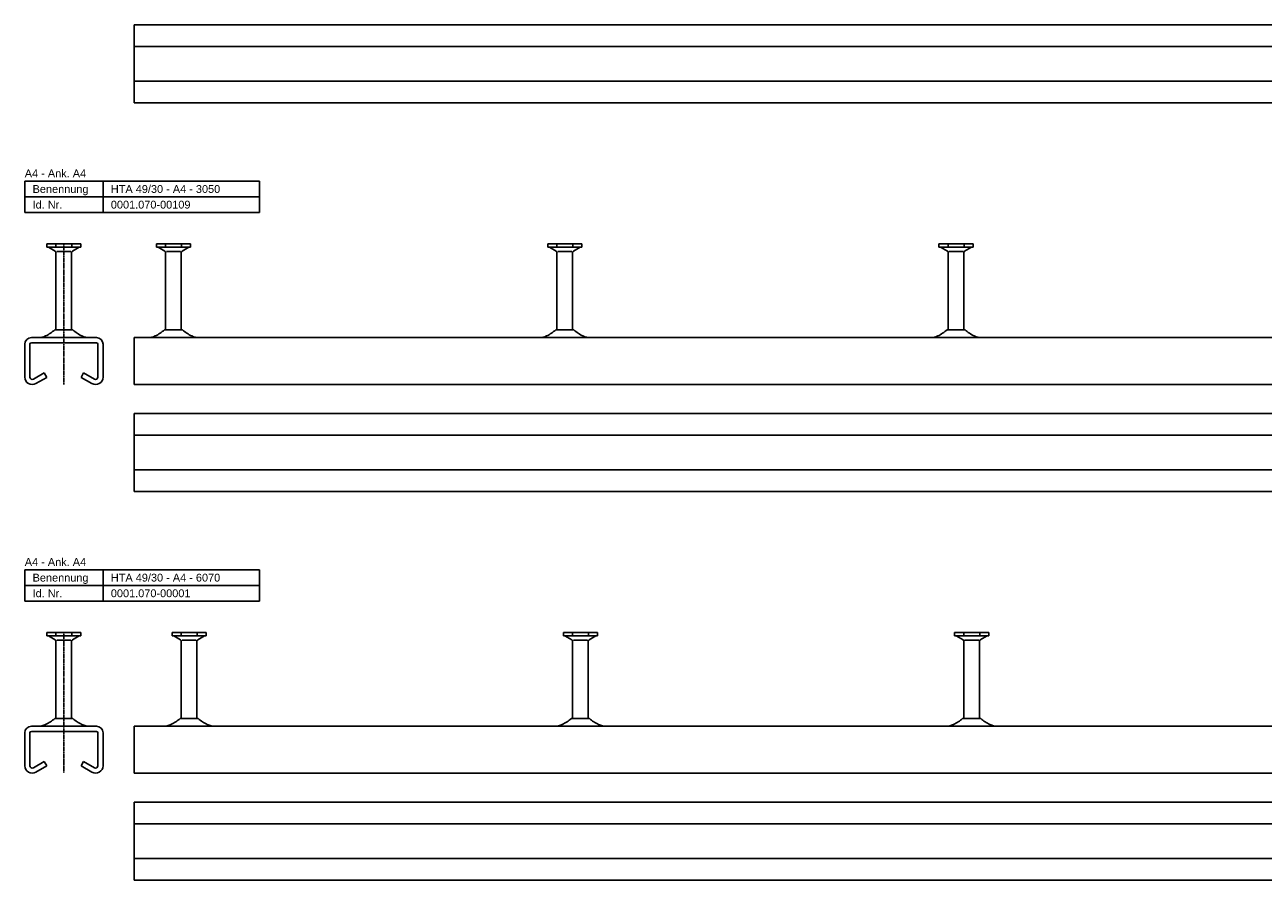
# Model space of a CAD drawing. Header units: millimetres. Extents: x -466 to 5678, y -7065 to 2232.
# Tile 7 of 25: x -465 to 327, y -4117 to -3571. Entities that reach past the tile are written whole.
import ezdxf

# ---------------------------------------------------------------- set-up
doc = ezdxf.new("R2010")
doc.units = ezdxf.units.MM
doc.linetypes.add('MITTE2', pattern=[1.125, 0.75, -0.125, 0.125, -0.125])
doc.layers.add('HALFEN', color=2, linetype='CONTINUOUS')
doc.styles.add('ARIAL50', font='ARIAL.TTF', dxfattribs={"height": 5})

msp = doc.modelspace()

# ---------------------------------------------------------------- linework, layer by layer
at = {"layer": 'HALFEN'}
for p, q in [((-394.75, -3570.61), (655.25, -3570.61)), ((-394.75, -3570.61), (-394.75, -3620.61)), ((-394.75, -3584.61), (655.25, -3584.61)), ((-394.75, -3606.61), (655.25, -3606.61)), ((-394.75, -3620.61), (655.25, -3620.61)), ((-464.75, -3670.61), (-314.75, -3670.61)), ((-464.75, -3690.61), (-464.75, -3670.61)), ((-414.75, -3690.61), (-414.75, -3670.61)), ((-314.75, -3690.61), (-314.75, -3670.61)), ((-464.75, -3680.61), (-314.75, -3680.61)), ((-464.75, -3690.61), (-314.75, -3690.61)), ((-450.74, -3710.61), (-450.74, -3712.81)), ((-450.74, -3710.61), (-428.92, -3710.61)), ((-428.92, -3710.61), (-428.92, -3712.81)), ((-380.65, -3710.61), (-380.65, -3712.81)), ((-380.65, -3710.61), (-358.84, -3710.61)), ((-358.84, -3710.61), (-358.84, -3712.81)), ((-130.65, -3710.61), (-130.65, -3712.81)), ((-130.65, -3710.61), (-108.84, -3710.61)), ((-108.84, -3710.61), (-108.84, -3712.81)), ((119.35, -3710.61), (119.35, -3712.81)), ((119.35, -3710.61), (141.16, -3710.61)), ((141.16, -3710.61), (141.16, -3712.81)), ((-450.74, -3712.81), (-428.92, -3712.81)), ((-445.33, -3715.32), (-449.68, -3712.81)), ((-444.93, -3711.11), (-444.93, -3712.31)), ((-444.83, -3765.61), (-444.83, -3716.19)), ((-435.33, -3715.61), (-444.34, -3715.61)), ((-434.83, -3765.61), (-434.83, -3716.19)), ((-434.74, -3711.11), (-434.74, -3712.31)), ((-434.33, -3715.32), (-429.98, -3712.81)), ((-380.65, -3712.81), (-358.84, -3712.81)), ((-375.25, -3715.32), (-379.59, -3712.81)), ((-374.84, -3711.11), (-374.84, -3712.31)), ((-374.75, -3765.61), (-374.75, -3716.19)), ((-365.24, -3715.61), (-374.25, -3715.61)), ((-364.75, -3765.61), (-364.75, -3716.19)), ((-364.65, -3711.11), (-364.65, -3712.31)), ((-364.25, -3715.32), (-359.9, -3712.81)), ((-130.65, -3712.81), (-108.84, -3712.81)), ((-125.25, -3715.32), (-129.59, -3712.81)), ((-124.84, -3711.11), (-124.84, -3712.31)), ((-124.75, -3765.61), (-124.75, -3716.19)), ((-115.24, -3715.61), (-124.25, -3715.61)), ((-114.75, -3765.61), (-114.75, -3716.19)), ((-114.65, -3711.11), (-114.65, -3712.31)), ((-114.25, -3715.32), (-109.9, -3712.81)), ((119.35, -3712.81), (141.16, -3712.81)), ((124.75, -3715.32), (120.41, -3712.81)), ((125.16, -3711.11), (125.16, -3712.31)), ((125.25, -3765.61), (125.25, -3716.19)), ((134.76, -3715.61), (125.75, -3715.61)), ((135.25, -3765.61), (135.25, -3716.19)), ((135.35, -3711.11), (135.35, -3712.31)), ((135.75, -3715.32), (140.1, -3712.81)), ((-445.61, -3765.61), (-434.06, -3765.61)), ((-375.52, -3765.61), (-363.97, -3765.61)), ((-125.52, -3765.61), (-113.97, -3765.61)), ((124.48, -3765.61), (136.03, -3765.61)), ((-460.5, -3770.61), (-419, -3770.61)), ((-460.5, -3773.86), (-419, -3773.86)), ((-394.75, -3770.61), (2655.25, -3770.61)), ((-394.75, -3770.61), (-394.75, -3800.61)), ((-464.75, -3774.86), (-464.75, -3795.86)), ((-461.5, -3774.86), (-461.5, -3795.86)), ((-418, -3774.86), (-418, -3795.86)), ((-414.75, -3774.86), (-414.75, -3795.86)), ((-459.25, -3797.16), (-452.37, -3793.19)), ((-457.62, -3799.98), (-450.75, -3796.01)), ((-450.75, -3796.01), (-452.37, -3793.19)), ((-428.75, -3796.01), (-427.12, -3793.19)), ((-421.87, -3799.98), (-428.75, -3796.01)), ((-420.25, -3797.16), (-427.12, -3793.19)), ((-394.75, -3800.61), (2655.25, -3800.61)), ((-394.75, -3819.04), (2655.25, -3819.04)), ((-394.75, -3819.04), (-394.75, -3869.04)), ((-394.75, -3833.04), (2655.25, -3833.04)), ((-394.75, -3855.04), (2655.25, -3855.04)), ((-394.75, -3869.04), (2655.25, -3869.04)), ((-464.75, -3919.04), (-314.75, -3919.04)), ((-464.75, -3939.04), (-464.75, -3919.04)), ((-414.75, -3939.04), (-414.75, -3919.04)), ((-314.75, -3939.04), (-314.75, -3919.04)), ((-464.75, -3929.04), (-314.75, -3929.04)), ((-464.75, -3939.04), (-314.75, -3939.04)), ((-450.74, -3959.04), (-428.92, -3959.04)), ((-450.74, -3959.04), (-450.74, -3961.24)), ((-450.74, -3961.24), (-428.92, -3961.24)), ((-445.33, -3963.75), (-449.68, -3961.24)), ((-444.93, -3959.54), (-444.93, -3960.74)), ((-435.33, -3964.04), (-444.34, -3964.04)), ((-434.74, -3959.54), (-434.74, -3960.74)), ((-434.33, -3963.75), (-429.98, -3961.24)), ((-428.92, -3959.04), (-428.92, -3961.24)), ((-370.65, -3959.04), (-348.84, -3959.04)), ((-370.65, -3959.04), (-370.65, -3961.24)), ((-370.65, -3961.24), (-348.84, -3961.24)), ((-365.25, -3963.75), (-369.59, -3961.24)), ((-364.84, -3959.54), (-364.84, -3960.74)), ((-355.24, -3964.04), (-364.25, -3964.04)), ((-354.65, -3959.54), (-354.65, -3960.74)), ((-354.25, -3963.75), (-349.9, -3961.24)), ((-348.84, -3959.04), (-348.84, -3961.24)), ((-120.65, -3959.04), (-120.65, -3961.24)), ((-120.65, -3959.04), (-98.84, -3959.04)), ((-120.65, -3961.24), (-98.84, -3961.24)), ((-115.25, -3963.75), (-119.59, -3961.24)), ((-114.84, -3959.54), (-114.84, -3960.74)), ((-105.24, -3964.04), (-114.25, -3964.04)), ((-104.65, -3959.54), (-104.65, -3960.74)), ((-104.25, -3963.75), (-99.9, -3961.24)), ((-98.84, -3959.04), (-98.84, -3961.24)), ((129.35, -3959.04), (129.35, -3961.24)), ((129.35, -3959.04), (151.16, -3959.04)), ((129.35, -3961.24), (151.16, -3961.24)), ((134.75, -3963.75), (130.41, -3961.24)), ((135.16, -3959.54), (135.16, -3960.74)), ((144.76, -3964.04), (135.75, -3964.04)), ((145.35, -3959.54), (145.35, -3960.74)), ((145.75, -3963.75), (150.1, -3961.24)), ((151.16, -3959.04), (151.16, -3961.24)), ((-444.83, -4014.04), (-444.83, -3964.62)), ((-434.83, -4014.04), (-434.83, -3964.62)), ((-364.75, -4014.04), (-364.75, -3964.62)), ((-354.75, -4014.04), (-354.75, -3964.62)), ((-114.75, -4014.04), (-114.75, -3964.62)), ((-104.75, -4014.04), (-104.75, -3964.62)), ((135.25, -4014.04), (135.25, -3964.62)), ((145.25, -4014.04), (145.25, -3964.62)), ((-460.5, -4019.04), (-419, -4019.04)), ((-445.61, -4014.04), (-434.06, -4014.04)), ((-394.75, -4019.04), (5675.25, -4019.04)), ((-394.75, -4019.04), (-394.75, -4049.04)), ((-365.52, -4014.04), (-353.97, -4014.04)), ((-115.52, -4014.04), (-103.97, -4014.04)), ((134.48, -4014.04), (146.03, -4014.04)), ((-464.75, -4023.29), (-464.75, -4044.29)), ((-461.5, -4023.29), (-461.5, -4044.29)), ((-460.5, -4022.29), (-419, -4022.29)), ((-418, -4023.29), (-418, -4044.29)), ((-414.75, -4023.29), (-414.75, -4044.29)), ((-459.25, -4045.59), (-452.37, -4041.62)), ((-450.75, -4044.44), (-452.37, -4041.62)), ((-428.75, -4044.44), (-427.12, -4041.62)), ((-420.25, -4045.59), (-427.12, -4041.62)), ((-457.62, -4048.41), (-450.75, -4044.44)), ((-421.87, -4048.41), (-428.75, -4044.44)), ((-394.75, -4049.04), (5675.25, -4049.04)), ((-394.75, -4067.47), (5675.25, -4067.47)), ((-394.75, -4067.47), (-394.75, -4117.47)), ((-394.75, -4081.47), (5675.25, -4081.47)), ((-394.75, -4103.47), (5675.25, -4103.47)), ((-394.75, -4117.47), (5675.25, -4117.47))]:
    msp.add_line(p, q, dxfattribs=at)
at = {"layer": 'HALFEN', "color": 1, "linetype": 'MITTE2'}
for p, q in [((-439.83, -3710.61), (-439.83, -3800.61)), ((-439.83, -3959.04), (-439.83, -4049.04))]:
    msp.add_line(p, q, dxfattribs=at)
at = {"layer": 'HALFEN'}
for centre, radius, start, end in [((-445.83, -3716.19), 1, 0, 60), ((-433.83, -3716.19), 1, 120, 180), ((-375.75, -3716.19), 1, 0, 60), ((-363.75, -3716.19), 1, 120, 180), ((-125.75, -3716.19), 1, 0, 60), ((-113.75, -3716.19), 1, 120, 180), ((124.25, -3716.19), 1, 0, 60), ((136.25, -3716.19), 1, 120, 180), ((-460.73, -3749.38), 22.19, 294.68357, 312.97281), ((-418.93, -3749.38), 22.19, 227.02719, 245.31643), ((-390.65, -3749.38), 22.19, 294.68357, 312.97281), ((-348.84, -3749.38), 22.19, 227.02719, 245.31643), ((-140.65, -3749.38), 22.19, 294.68357, 312.97281), ((-98.84, -3749.38), 22.19, 227.02719, 245.31643), ((109.35, -3749.38), 22.19, 294.68357, 312.97281), ((151.16, -3749.38), 22.19, 227.02719, 245.31643), ((-460.5, -3774.86), 4.25, 90, 180), ((-460.5, -3774.86), 1, 90, 180), ((-456.37, -3758.86), 11.75, 270, 294.68357), ((-423.29, -3758.86), 11.75, 245.31643, 270), ((-419, -3774.86), 4.25, 0, 90), ((-419, -3774.86), 1, 0, 90), ((-386.29, -3758.86), 11.75, 270, 294.68357), ((-353.2, -3758.86), 11.75, 245.31643, 270), ((-136.29, -3758.86), 11.75, 270, 294.68357), ((-103.2, -3758.86), 11.75, 245.31643, 270), ((113.71, -3758.86), 11.75, 270, 294.68357), ((146.8, -3758.86), 11.75, 245.31643, 270), ((-460, -3795.86), 4.75, 180, 300), ((-460, -3795.86), 1.5, 180, 300), ((-419.5, -3795.86), 4.75, 240, 0), ((-419.5, -3795.86), 1.5, 240, 0), ((-445.83, -3964.62), 1, 0, 60), ((-433.83, -3964.62), 1, 120, 180), ((-365.75, -3964.62), 1, 0, 60), ((-353.75, -3964.62), 1, 120, 180), ((-115.75, -3964.62), 1, 0, 60), ((-103.75, -3964.62), 1, 120, 180), ((134.25, -3964.62), 1, 0, 60), ((146.25, -3964.62), 1, 120, 180), ((-460.5, -4023.29), 4.25, 90, 180), ((-456.37, -4007.29), 11.75, 270, 294.68357), ((-460.73, -3997.81), 22.19, 294.68357, 312.97281), ((-418.93, -3997.81), 22.19, 227.02719, 245.31643), ((-423.29, -4007.29), 11.75, 245.31643, 270), ((-419, -4023.29), 4.25, 0, 90), ((-376.29, -4007.29), 11.75, 270, 294.68357), ((-380.65, -3997.81), 22.19, 294.68357, 312.97281), ((-338.84, -3997.81), 22.19, 227.02719, 245.31643), ((-343.2, -4007.29), 11.75, 245.31643, 270), ((-126.29, -4007.29), 11.75, 270, 294.68357), ((-130.65, -3997.81), 22.19, 294.68357, 312.97281), ((-88.84, -3997.81), 22.19, 227.02719, 245.31643), ((-93.2, -4007.29), 11.75, 245.31643, 270), ((123.71, -4007.29), 11.75, 270, 294.68357), ((119.35, -3997.81), 22.19, 294.68357, 312.97281), ((161.16, -3997.81), 22.19, 227.02719, 245.31643), ((156.8, -4007.29), 11.75, 245.31643, 270), ((-460.5, -4023.29), 1, 90, 180), ((-419, -4023.29), 1, 0, 90), ((-460, -4044.29), 4.75, 180, 300), ((-460, -4044.29), 1.5, 180, 300), ((-419.5, -4044.29), 4.75, 240, 0), ((-419.5, -4044.29), 1.5, 240, 0)]:
    msp.add_arc(centre, radius, start, end, dxfattribs=at)

# ---------------------------------------------------------------- texts
at = {"layer": 'HALFEN', "style": 'ARIAL50'}
for s, p in [('A4 - Ank. A4', (-464.75, -3668.11)), ('Benennung', (-459.75, -3678.11)), ('HTA 49/30 - A4 - 3050', (-409.75, -3678.11)), ('Id. Nr.', (-459.75, -3688.11)), ('0001.070-00109', (-409.75, -3688.11)), ('A4 - Ank. A4', (-464.75, -3916.54)), ('Benennung', (-459.75, -3926.54)), ('HTA 49/30 - A4 - 6070', (-409.75, -3926.54)), ('Id. Nr.', (-459.75, -3936.54)), ('0001.070-00001', (-409.75, -3936.54))]:
    msp.add_text(s, height=5, dxfattribs=at).set_placement(p)

doc.saveas('drawing.dxf')
